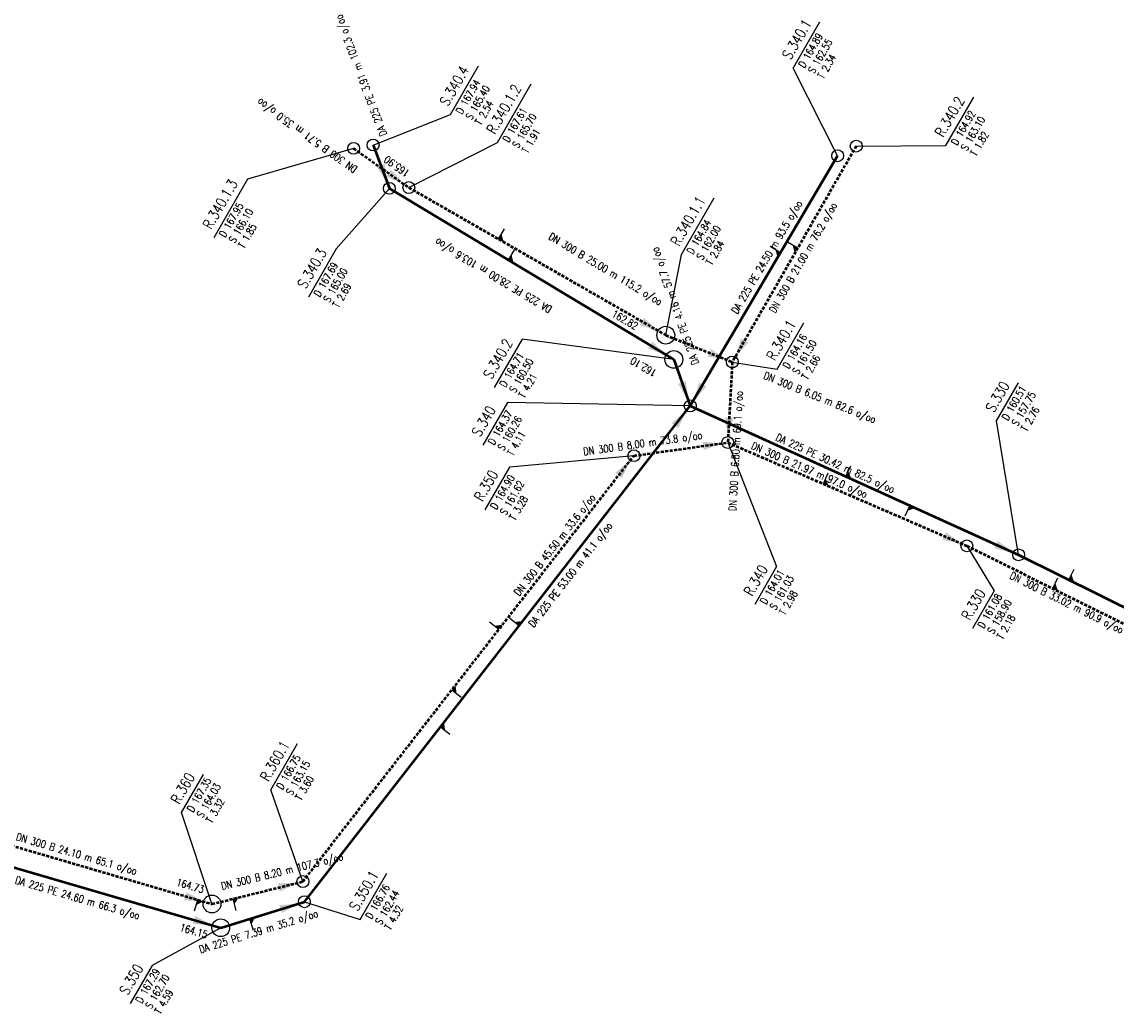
# Model space of a CAD drawing. Header units: metres. Extents: x 3490368 to 3491379, y 5753988 to 5755037.
# Tile 15 of 29: x 3490548 to 3490640, y 5754447 to 5754530. Entities that reach past the tile are written whole.
import ezdxf
from ezdxf.enums import TextEntityAlignment as Align

# ---------------------------------------------------------------- set-up
doc = ezdxf.new("R2010")
doc.units = ezdxf.units.M
doc.linetypes.add('E-Kanalnetz-250-01$0$STRICHLINIE', pattern=[19.05, 12.7, -6.35])
for name, color, linetype in [('E-Kanalnetz-250-01$0$ABZWEIGER', 2, 'Continuous'), ('E-Kanalnetz-250-01$0$ABZWEIGER_TEXT_1', 2, 'Continuous'), ('E-Kanalnetz-250-01$0$HALTUNG_TEXT_1', 7, 'Continuous'), ('E-Kanalnetz-250-01$0$HALTUNG_TEXT_3', 7, 'Continuous'), ('E-Kanalnetz-250-01$0$HALTUNG_TEXT_6', 7, 'Continuous'), ('E-Kanalnetz-250-01$0$SCHACHT', 7, 'Continuous'), ('E-Kanalnetz-250-01$0$SCHACHT_TEXT', 7, 'Continuous'), ('E-Kanalnetz-250-01$0$SCHACHT_TEXT_1', 7, 'Continuous'), ('E-Kanalnetz-250-01$0$SCHACHT_TEXT_2', 7, 'Continuous')]:
    doc.layers.add(name, color=color, linetype=linetype)
doc.layers.add('E-Kanalnetz-250-01$0$HALTUNG', color=7, linetype='Continuous', lineweight=50)
doc.styles.add('E-Kanalnetz-250-01$0$HALTUNG', font='ROMANS.shx')
doc.styles.add('E-Kanalnetz-250-01$0$SCHACHT', font='ROMANS.shx')

msp = doc.modelspace()

# ---------------------------------------------------------------- linework, layer by layer
at = {"layer": 'E-Kanalnetz-250-01$0$ABZWEIGER', "color": 160}
for p, q in [((3490587.737, 5754512.153, 164.18), (3490588.235, 5754513.02, 164.18)), ((3490612.973, 5754511.401, 162.345), (3490612.106, 5754511.899, 162.345)), ((3490615.135, 5754491.512, 160.179), (3490615.532, 5754492.43, 160.179)), ((3490634.484, 5754482.68, 158.165), (3490634.929, 5754483.575, 158.165)), ((3490587.759, 5754479.226, 162.528), (3490586.969, 5754479.84, 162.528)), ((3490583.803, 5754474.137, 162.461), (3490584.592, 5754473.523, 162.461)), ((3490562.332, 5754456.425, 164.813), (3490562.052, 5754455.465, 164.813)), ((3490565.319, 5754456.502, 163.828), (3490565.559, 5754455.531, 163.828))]:
    msp.add_line(p, q, dxfattribs=at)
at = {"layer": 'E-Kanalnetz-250-01$0$ABZWEIGER', "color": 240}
for p, q in [((3490588.575, 5754510.392, 162.779), (3490589.091, 5754511.249, 162.779)), ((3490611.524, 5754511.011, 161.663), (3490610.662, 5754511.519, 161.663)), ((3490617.041, 5754492.128, 159.072), (3490617.454, 5754493.038, 159.072)), ((3490635.849, 5754483.416, 157.362), (3490636.293, 5754484.312, 157.362)), ((3490589.477, 5754479.542, 161.226), (3490588.687, 5754480.156, 161.226)), ((3490582.831, 5754471.002, 161.671), (3490583.62, 5754470.388, 161.671)), ((3490566.731, 5754454.819, 162.61), (3490567.028, 5754453.864, 162.61))]:
    msp.add_line(p, q, dxfattribs=at)
at = {"layer": 'E-Kanalnetz-250-01$0$ABZWEIGER', "color": 210}
msp.add_line((3490622.432, 5754489.683, 158.581), (3490622.019, 5754488.772, 158.581), dxfattribs=at)
at = {"layer": 'E-Kanalnetz-250-01$0$ABZWEIGER_TEXT_1', "color": 160}
for points in [[(3490587.737, 5754512.153, 164.18), (3490587.986, 5754512.587, 164.18), (3490588.171, 5754511.904, 164.18)], [(3490612.973, 5754511.401, 162.345), (3490612.539, 5754511.65, 162.345), (3490612.724, 5754510.968, 162.345)], [(3490615.135, 5754491.512, 160.179), (3490615.333, 5754491.971, 160.179), (3490615.594, 5754491.314, 160.179)], [(3490634.484, 5754482.68, 158.165), (3490634.707, 5754483.127, 158.165), (3490634.932, 5754482.457, 158.165)], [(3490587.759, 5754479.226, 162.528), (3490587.364, 5754479.533, 162.528), (3490588.066, 5754479.621, 162.528)], [(3490583.803, 5754474.137, 162.461), (3490584.197, 5754473.83, 162.461), (3490584.109, 5754474.531, 162.461)], [(3490562.332, 5754456.425, 164.813), (3490562.192, 5754455.945, 164.813), (3490562.812, 5754456.285, 164.813)], [(3490565.319, 5754456.502, 163.828), (3490565.439, 5754456.016, 163.828), (3490565.804, 5754456.621, 163.828)]]:
    msp.add_solid(points, dxfattribs=at)
at = {"layer": 'E-Kanalnetz-250-01$0$ABZWEIGER_TEXT_1', "color": 240}
for points in [[(3490588.575, 5754510.392, 162.779), (3490588.833, 5754510.821, 162.779), (3490589.004, 5754510.134, 162.779)], [(3490611.524, 5754511.011, 161.663), (3490611.093, 5754511.265, 161.663), (3490611.27, 5754510.58, 161.663)], [(3490617.041, 5754492.128, 159.072), (3490617.247, 5754492.583, 159.072), (3490617.496, 5754491.921, 159.072)], [(3490635.849, 5754483.416, 157.362), (3490636.071, 5754483.864, 157.362), (3490636.297, 5754483.194, 157.362)], [(3490589.477, 5754479.542, 161.226), (3490589.082, 5754479.849, 161.226), (3490589.784, 5754479.937, 161.226)], [(3490582.831, 5754471.002, 161.671), (3490583.226, 5754470.695, 161.671), (3490583.138, 5754471.397, 161.671)], [(3490566.731, 5754454.819, 162.61), (3490566.879, 5754454.342, 162.61), (3490567.208, 5754454.968, 162.61)]]:
    msp.add_solid(points, dxfattribs=at)
at = {"layer": 'E-Kanalnetz-250-01$0$ABZWEIGER_TEXT_1', "color": 210}
msp.add_solid([(3490622.432, 5754489.683, 158.581), (3490622.226, 5754489.227, 158.581), (3490622.888, 5754489.476, 158.581)], dxfattribs=at)
at = {"layer": 'E-Kanalnetz-250-01$0$HALTUNG', "color": 240, "linetype": 'Continuous', "ltscale": 0.02}
for p, q in [((3490577.151, 5754520.092, 165.4), (3490578.526, 5754516.434, 165)), ((3490616.342, 5754519.188, 162.55), (3490603.905, 5754498.084, 160.26)), ((3490578.526, 5754516.434, 165), (3490602.523, 5754502.006, 162.1)), ((3490602.523, 5754502.006, 160.5), (3490603.905, 5754498.084, 160.26)), ((3490571.356, 5754456.256, 162.44), (3490603.905, 5754498.084, 160.26)), ((3490603.905, 5754498.084, 160.26), (3490631.607, 5754485.522, 157.75)), ((3490631.607, 5754485.522, 157.75), (3490658.861, 5754471.991, 155.25)), ((3490540.683, 5754460.958, 165.78), (3490564.297, 5754454.063, 164.15)), ((3490564.297, 5754454.063, 162.7), (3490571.356, 5754456.256, 162.44))]:
    msp.add_line(p, q, dxfattribs=at)
at = {"layer": 'E-Kanalnetz-250-01$0$HALTUNG', "color": 160, "linetype": 'E-Kanalnetz-250-01$0$STRICHLINIE', "ltscale": 0.02}
for p, q in [((3490617.907, 5754519.999, 163.1), (3490607.454, 5754501.785, 161.5)), ((3490575.508, 5754519.808, 166.1), (3490580.166, 5754516.503, 165.9)), ((3490580.166, 5754516.503, 165.7), (3490601.843, 5754504.049, 162.82)), ((3490601.843, 5754504.049, 162), (3490607.454, 5754501.785, 161.5)), ((3490607.454, 5754501.785, 161.5), (3490607.075, 5754494.998, 161.03)), ((3490599.153, 5754493.883, 161.62), (3490607.075, 5754494.998, 161.03)), ((3490607.075, 5754494.998, 161.03), (3490627.24, 5754486.278, 158.9)), ((3490571.228, 5754457.961, 163.15), (3490599.153, 5754493.883, 161.62)), ((3490627.24, 5754486.278, 158.9), (3490656.813, 5754471.588, 155.9)), ((3490540.424, 5754462.822, 166.3), (3490563.558, 5754456.067, 164.73)), ((3490563.558, 5754456.067, 164.03), (3490571.228, 5754457.961, 163.15))]:
    msp.add_line(p, q, dxfattribs=at)
at = {"layer": 'E-Kanalnetz-250-01$0$HALTUNG_TEXT_1', "color": 240}
for points in [[(3490577.791, 5754518.389, 165.051), (3490577.459, 5754518.264, 165.051), (3490578.123, 5754518.514, 165.051), (3490578.351, 5754516.899, 165.051)], [(3490600.52, 5754503.211, 162.177), (3490600.337, 5754502.907, 162.177), (3490600.703, 5754503.515, 162.177), (3490601.884, 5754502.391, 162.177)], [(3490603.209, 5754500.061, 160.289), (3490602.874, 5754499.943, 160.289), (3490603.543, 5754500.179, 160.289), (3490603.74, 5754498.555, 160.289)], [(3490604.967, 5754499.885, 160.307), (3490604.661, 5754500.065, 160.307), (3490605.273, 5754499.705, 160.307), (3490604.158, 5754498.513, 160.307)], [(3490602.617, 5754496.428, 160.281), (3490602.897, 5754496.21, 160.281), (3490602.337, 5754496.646, 160.281), (3490603.599, 5754497.69, 160.281)], [(3490629.701, 5754486.387, 157.791), (3490629.554, 5754486.064, 157.791), (3490629.847, 5754486.71, 157.791), (3490631.153, 5754485.728, 157.791)], [(3490569.352, 5754455.634, 162.458), (3490569.457, 5754455.295, 162.458), (3490569.247, 5754455.972, 162.458), (3490570.879, 5754456.108, 162.458)], [(3490562.046, 5754454.72, 164.2), (3490561.947, 5754454.38, 164.2), (3490562.145, 5754455.061, 164.2), (3490563.578, 5754454.273, 164.2)]]:
    msp.add_solid(points, dxfattribs=at)
at = {"layer": 'E-Kanalnetz-250-01$0$HALTUNG_TEXT_1', "color": 160}
for points in [[(3490578.455, 5754517.717, 165.917), (3490578.25, 5754517.428, 165.917), (3490578.66, 5754518.007, 165.917), (3490579.759, 5754516.792, 165.917)], [(3490599.819, 5754505.212, 162.906), (3490599.642, 5754504.904, 162.906), (3490599.996, 5754505.519, 162.906), (3490601.197, 5754504.42, 162.906)], [(3490608.496, 5754503.602, 161.538), (3490608.188, 5754503.778, 161.538), (3490608.804, 5754503.425, 161.538), (3490607.702, 5754502.218, 161.538)], [(3490605.513, 5754502.568, 161.541), (3490605.38, 5754502.239, 161.541), (3490605.646, 5754502.897, 161.541), (3490606.992, 5754501.972, 161.541)], [(3490607.192, 5754497.09, 161.064), (3490606.838, 5754497.109, 161.064), (3490607.546, 5754497.07, 161.064), (3490607.103, 5754495.496, 161.064)], [(3490605.001, 5754494.706, 161.067), (3490605.051, 5754494.355, 161.067), (3490604.952, 5754495.057, 161.067), (3490606.581, 5754494.928, 161.067)], [(3490597.865, 5754492.226, 161.637), (3490598.145, 5754492.009, 161.637), (3490597.585, 5754492.444, 161.637), (3490598.846, 5754493.489, 161.637)], [(3490625.321, 5754487.108, 158.948), (3490625.181, 5754486.782, 158.948), (3490625.462, 5754487.433, 158.948), (3490626.783, 5754486.476, 158.948)], [(3490569.202, 5754457.46, 163.205), (3490569.287, 5754457.116, 163.205), (3490569.117, 5754457.805, 163.205), (3490570.745, 5754457.842, 163.205)], [(3490561.307, 5754456.724, 164.779), (3490561.208, 5754456.384, 164.779), (3490561.407, 5754457.065, 164.779), (3490562.84, 5754456.277, 164.779)]]:
    msp.add_solid(points, dxfattribs=at)
at = {"layer": 'E-Kanalnetz-250-01$0$SCHACHT', "color": 160, "ltscale": 0.02}
for centre, radius in [((3490575.508, 5754519.808, 167.95), 0.5), ((3490617.907, 5754519.999, 164.92), 0.5), ((3490580.166, 5754516.503, 167.61), 0.5), ((3490601.843, 5754504.049, 164.84), 0.75), ((3490607.454, 5754501.785, 164.16), 0.5), ((3490607.075, 5754494.998, 164.01), 0.5), ((3490599.153, 5754493.883, 164.9), 0.5), ((3490627.24, 5754486.278, 161.08), 0.5), ((3490571.228, 5754457.961, 166.75), 0.5), ((3490563.558, 5754456.067, 167.35), 0.75)]:
    msp.add_circle(centre, radius, dxfattribs=at)
at = {"layer": 'E-Kanalnetz-250-01$0$SCHACHT', "color": 240, "ltscale": 0.02}
for centre, radius in [((3490577.151, 5754520.092, 167.94), 0.5), ((3490616.342, 5754519.188, 164.89), 0.5), ((3490578.526, 5754516.434, 167.69), 0.5), ((3490602.523, 5754502.006, 164.71), 0.75), ((3490603.905, 5754498.084, 164.37), 0.5), ((3490631.607, 5754485.522, 160.51), 0.5), ((3490571.356, 5754456.256, 166.76), 0.5), ((3490564.297, 5754454.063, 167.29), 0.75)]:
    msp.add_circle(centre, radius, dxfattribs=at)
at = {"layer": 'E-Kanalnetz-250-01$0$SCHACHT_TEXT', "color": 240, "ltscale": 0.02}
for p, q in [((3490577.151, 5754520.092, 167.94), (3490577.151, 5754520.092, 165.4)), ((3490578.526, 5754516.434, 167.69), (3490578.526, 5754516.434, 165))]:
    msp.add_line(p, q, dxfattribs=at)
at = {"layer": 'E-Kanalnetz-250-01$0$SCHACHT_TEXT', "ltscale": 0.02}
for p, q in [((3490617.907, 5754519.999, 164.92), (3490617.907, 5754519.999, 163.1)), ((3490616.342, 5754519.188, 164.89), (3490616.342, 5754519.188, 162.55)), ((3490601.843, 5754504.049, 164.84), (3490601.843, 5754504.049, 162)), ((3490602.523, 5754502.006, 164.71), (3490602.523, 5754502.006, 160.5)), ((3490607.454, 5754501.785, 164.16), (3490607.454, 5754501.785, 161.5)), ((3490603.905, 5754498.084, 164.37), (3490603.905, 5754498.084, 160.26)), ((3490607.075, 5754494.998, 164.01), (3490607.075, 5754494.998, 161.03)), ((3490599.153, 5754493.883, 164.9), (3490599.153, 5754493.883, 161.62)), ((3490627.24, 5754486.278, 161.08), (3490627.24, 5754486.278, 158.9)), ((3490631.607, 5754485.522, 160.51), (3490631.607, 5754485.522, 157.75)), ((3490571.228, 5754457.961, 166.75), (3490571.228, 5754457.961, 163.15)), ((3490571.356, 5754456.256, 166.76), (3490571.356, 5754456.256, 162.44)), ((3490564.297, 5754454.063, 167.29), (3490564.297, 5754454.063, 162.7))]:
    msp.add_line(p, q, dxfattribs=at)
at = {"layer": 'E-Kanalnetz-250-01$0$SCHACHT_TEXT', "color": 160, "ltscale": 0.02}
for p, q in [((3490575.508, 5754519.808, 167.95), (3490575.508, 5754519.808, 166.1)), ((3490580.166, 5754516.503, 167.61), (3490580.166, 5754516.503, 165.7)), ((3490563.558, 5754456.067, 167.35), (3490563.558, 5754456.067, 164.03))]:
    msp.add_line(p, q, dxfattribs=at)
at = {"layer": 'E-Kanalnetz-250-01$0$SCHACHT_TEXT', "color": 240}
for points in [[(3490616.342, 5754519.188), (3490612.581, 5754526.586), (3490614.831, 5754530.484)], [(3490577.151, 5754520.092), (3490583.689, 5754522.672), (3490586.057, 5754526.773)], [(3490578.526, 5754516.434), (3490574.039, 5754511.337), (3490571.688, 5754507.265)], [(3490602.523, 5754502.006), (3490589.718, 5754503.715), (3490587.368, 5754499.643)], [(3490631.607, 5754485.522), (3490629.743, 5754496.832), (3490631.591, 5754500.033)], [(3490603.905, 5754498.084), (3490588.481, 5754498.381), (3490586.396, 5754494.77)], [(3490571.356, 5754456.256), (3490576.057, 5754454.772), (3490578.307, 5754458.669)], [(3490564.297, 5754454.063), (3490558.515, 5754450.878), (3490556.667, 5754447.677)]]:
    msp.add_lwpolyline(points, dxfattribs=at)
at = {"layer": 'E-Kanalnetz-250-01$0$SCHACHT_TEXT', "color": 160}
for points in [[(3490580.166, 5754516.503), (3490587.633, 5754520.298), (3490590.487, 5754525.241)], [(3490617.907, 5754519.999), (3490625.465, 5754520.054), (3490627.816, 5754524.126)], [(3490575.508, 5754519.808), (3490566.558, 5754517.22), (3490563.705, 5754512.277)], [(3490601.843, 5754504.049), (3490603.167, 5754510.855), (3490605.921, 5754515.624)], [(3490607.454, 5754501.785), (3490611.251, 5754501.197), (3490613.501, 5754505.095)], [(3490607.075, 5754494.998), (3490611.191, 5754484.53), (3490609.343, 5754481.329)], [(3490599.153, 5754493.883), (3490588.657, 5754492.912), (3490586.586, 5754489.325)], [(3490627.24, 5754486.278), (3490629.553, 5754482.496), (3490627.705, 5754479.295)], [(3490571.228, 5754457.961), (3490568.535, 5754465.705), (3490570.786, 5754469.602)], [(3490563.558, 5754456.067), (3490560.998, 5754463.793), (3490562.846, 5754466.994)]]:
    msp.add_lwpolyline(points, dxfattribs=at)

# ---------------------------------------------------------------- texts
at = {"layer": 'E-Kanalnetz-250-01$0$HALTUNG_TEXT_3', "color": 240, "style": 'E-Kanalnetz-250-01$0$HALTUNG', "width": 0.8}
for s, rotation, p in [('DA 225 PE 3.91 m 102.3 o/oo', 110.60893, (3490575.842, 5754525.851)), ('DA 225 PE 24.50 m 93.5 o/oo', 59.48849, (3490610.094, 5754510.801)), ('DA 225 PE 28.00 m 103.6 o/oo', 148.9845, (3490587.12, 5754508.799)), ('DA 225 PE 4.16 m 57.7 o/oo', 109.41202, (3490602.335, 5754506.403)), ('DA 225 PE 30.42 m 82.5 o/oo', 335.60774, (3490616.273, 5754493.533)), ('DA 225 PE 53.00 m 41.1 o/oo', 52.11074, (3490593.542, 5754484.04)), ('DA 225 PE 24.60 m 66.3 o/oo', 343.72196, (3490552.308, 5754456.887)), ('DA 225 PE 7.39 m 35.2 o/oo', 17.26116, (3490567.39, 5754454.055))]:
    msp.add_text(s, height=0.63, rotation=rotation, dxfattribs=at).set_placement(p, align=Align.TOP_CENTER)
at = {"layer": 'E-Kanalnetz-250-01$0$HALTUNG_TEXT_3', "color": 160, "style": 'E-Kanalnetz-250-01$0$HALTUNG', "width": 0.8}
for s, rotation, p in [('DN 300 B 5.71 m 35.0 o/oo', 144.64663, (3490571.39, 5754520.624)), ('DN 300 B 21.00 m 76.2 o/oo', 60.14624, (3490613.153, 5754510.75)), ('DN 300 B 25.00 m 115.2 o/oo', 328.99981, (3490596.927, 5754509.904)), ('DN 300 B 6.05 m 82.6 o/oo', 338.0302, (3490614.957, 5754499.089)), ('DN 300 B 6.80 m 69.1 o/oo', 86.80654, (3490607.431, 5754494.295)), ('DN 300 B 8.00 m 73.8 o/oo', 8.00772, (3490599.856, 5754495.236)), ('DN 300 B 21.97 m 97.0 o/oo', 336.615, (3490614.085, 5754492.972)), ('DN 300 B 45.50 m 33.6 o/oo', 52.1395, (3490592.226, 5754486.549)), ('DN 300 B 33.02 m 90.9 o/oo', 333.58462, (3490635.809, 5754481.767)), ('DN 300 B 24.10 m 65.1 o/oo', 343.72169, (3490552.227, 5754460.599)), ('DN 300 B 8.20 m 107.3 o/oo', 13.87134, (3490569.401, 5754459.126))]:
    msp.add_text(s, height=0.63, rotation=rotation, dxfattribs=at).set_placement(p, align=Align.TOP_CENTER)
at = {"layer": 'E-Kanalnetz-250-01$0$HALTUNG_TEXT_6', "color": 160, "style": 'E-Kanalnetz-250-01$0$HALTUNG', "width": 0.8}
for s, rotation, p in [('165.90', 144.64663, (3490578.359, 5754519.23)), ('162.82', 330.12052, (3490599.272, 5754504.482)), ('164.73', 343.72169, (3490562.781, 5754456.971))]:
    msp.add_text(s, height=0.63, rotation=rotation, dxfattribs=at).set_placement(p, align=Align.RIGHT)
at = {"layer": 'E-Kanalnetz-250-01$0$HALTUNG_TEXT_6', "color": 240, "style": 'E-Kanalnetz-250-01$0$HALTUNG', "width": 0.8}
for s, rotation, p in [('162.10', 148.99997, (3490599.102, 5754502.252)), ('164.15', 343.72196, (3490563.078, 5754453.152))]:
    msp.add_text(s, height=0.63, rotation=rotation, dxfattribs=at).set_placement(p, align=Align.RIGHT)
at = {"layer": 'E-Kanalnetz-250-01$0$SCHACHT_TEXT', "color": 240, "style": 'E-Kanalnetz-250-01$0$SCHACHT', "width": 0.8}
for s, p in [('S.340.1', (3490611.606, 5754527.657)), ('S.340.4', (3490582.714, 5754523.743)), ('S.340.3', (3490570.713, 5754508.336)), ('S.340.2', (3490586.392, 5754500.714)), ('S.330', (3490628.768, 5754497.903)), ('S.340', (3490585.421, 5754495.841)), ('S.350.1', (3490575.082, 5754455.843)), ('S.350', (3490555.692, 5754448.748))]:
    msp.add_text(s, height=0.88, rotation=60.00014, dxfattribs=at).set_placement(p, align=Align.TOP_LEFT)
at = {"layer": 'E-Kanalnetz-250-01$0$SCHACHT_TEXT', "color": 160, "style": 'E-Kanalnetz-250-01$0$SCHACHT', "width": 0.8}
for s, p in [('R.340.1.2', (3490586.658, 5754521.369)), ('R.340.2', (3490624.49, 5754521.125)), ('R.340.1.3', (3490562.729, 5754513.348)), ('R.340.1.1', (3490602.192, 5754511.927)), ('R.340.1', (3490610.276, 5754502.268)), ('R.350', (3490585.61, 5754490.396)), ('R.340', (3490608.367, 5754482.4)), ('R.330', (3490626.73, 5754480.366)), ('R.360.1', (3490567.56, 5754466.776)), ('R.360', (3490560.023, 5754464.865))]:
    msp.add_text(s, height=0.88, rotation=60.00014, dxfattribs=at).set_placement(p, align=Align.TOP_LEFT)
at = {"layer": 'E-Kanalnetz-250-01$0$SCHACHT_TEXT_1', "color": 240, "style": 'E-Kanalnetz-250-01$0$SCHACHT', "width": 0.8}
for s, p in [('D 164.89', (3490612.992, 5754526.857)), ('S 162.55', (3490613.81, 5754526.384)), ('D 167.94', (3490584.099, 5754522.943)), ('S 165.40', (3490584.918, 5754522.47)), ('D 167.69', (3490572.098, 5754507.536)), ('S 165.00', (3490572.917, 5754507.064)), ('D 164.71', (3490587.778, 5754499.914)), ('S 160.50', (3490588.596, 5754499.442)), ('D 160.51', (3490630.154, 5754497.103)), ('S 157.75', (3490630.972, 5754496.631)), ('D 164.37', (3490586.806, 5754495.041)), ('S 160.26', (3490587.625, 5754494.568)), ('D 166.76', (3490576.468, 5754455.043)), ('S 162.44', (3490577.286, 5754454.57)), ('D 167.29', (3490557.077, 5754447.948)), ('S 162.70', (3490557.896, 5754447.476))]:
    msp.add_text(s, height=0.63, rotation=60.00014, dxfattribs=at).set_placement(p, align=Align.TOP_LEFT)
at = {"layer": 'E-Kanalnetz-250-01$0$SCHACHT_TEXT_1', "color": 160, "style": 'E-Kanalnetz-250-01$0$SCHACHT', "width": 0.8}
for s, p in [('D 167.61', (3490588.044, 5754520.569)), ('S 165.70', (3490588.862, 5754520.097)), ('D 164.92', (3490625.875, 5754520.325)), ('S 163.10', (3490626.694, 5754519.852)), ('D 167.95', (3490564.115, 5754512.548)), ('S 166.10', (3490564.934, 5754512.075)), ('D 164.84', (3490603.578, 5754511.127)), ('S 162.00', (3490604.396, 5754510.654)), ('D 164.16', (3490611.661, 5754501.468)), ('S 161.50', (3490612.48, 5754500.995)), ('D 164.90', (3490586.996, 5754489.596)), ('S 161.62', (3490587.815, 5754489.123)), ('D 164.01', (3490609.753, 5754481.6)), ('S 161.03', (3490610.571, 5754481.128)), ('D 161.08', (3490628.116, 5754479.566)), ('S 158.90', (3490628.934, 5754479.094)), ('D 166.75', (3490568.946, 5754465.976)), ('S 163.15', (3490569.764, 5754465.503)), ('D 167.35', (3490561.408, 5754464.065)), ('S 164.03', (3490562.227, 5754463.592))]:
    msp.add_text(s, height=0.63, rotation=60.00014, dxfattribs=at).set_placement(p, align=Align.TOP_LEFT)
at = {"layer": 'E-Kanalnetz-250-01$0$SCHACHT_TEXT_2', "color": 240, "style": 'E-Kanalnetz-250-01$0$SCHACHT', "width": 0.8}
for s, p in [('T 2.34', (3490614.594, 5754525.932)), ('T 2.54', (3490585.702, 5754522.018)), ('T 2.69', (3490573.701, 5754506.611)), ('T 4.21', (3490589.38, 5754498.989)), ('T 2.76', (3490631.756, 5754496.178)), ('T 4.11', (3490588.409, 5754494.116)), ('T 4.32', (3490578.07, 5754454.118)), ('T 4.59', (3490558.679, 5754447.023))]:
    msp.add_text(s, height=0.63, rotation=60.00014, dxfattribs=at).set_placement(p, align=Align.TOP_LEFT)
at = {"layer": 'E-Kanalnetz-250-01$0$SCHACHT_TEXT_2', "color": 160, "style": 'E-Kanalnetz-250-01$0$SCHACHT', "width": 0.8}
for s, p in [('T 1.91', (3490589.646, 5754519.644)), ('T 1.82', (3490627.478, 5754519.4)), ('T 1.85', (3490565.717, 5754511.623)), ('T 2.84', (3490605.18, 5754510.202)), ('T 2.66', (3490613.264, 5754500.543)), ('T 3.28', (3490588.598, 5754488.671)), ('T 2.98', (3490611.355, 5754480.675)), ('T 2.18', (3490629.718, 5754478.641)), ('T 3.60', (3490570.548, 5754465.051)), ('T 3.32', (3490563.011, 5754463.14))]:
    msp.add_text(s, height=0.63, rotation=60.00014, dxfattribs=at).set_placement(p, align=Align.TOP_LEFT)

doc.saveas('drawing.dxf')
